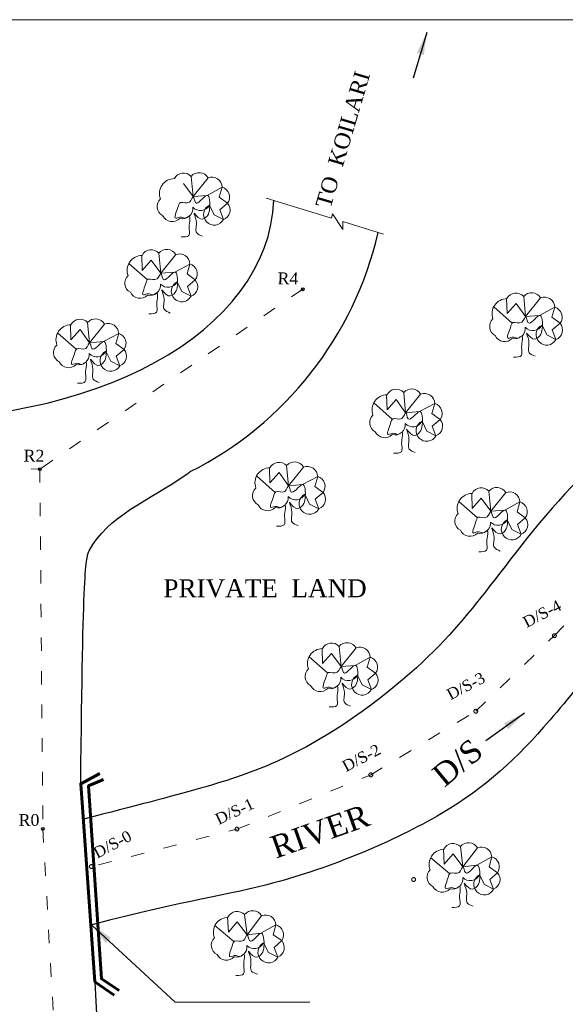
# Model space of a CAD drawing. Header units: millimetres. Extents: x 2054 to 3275, y 664 to 1553.
# Tile 4 of 5: x 2688 to 2931, y 1010 to 1450. Entities that reach past the tile are written whole.
import ezdxf

# ---------------------------------------------------------------- set-up
doc = ezdxf.new("R2010")
doc.units = ezdxf.units.MM
doc.linetypes.add('ACAD_ISO03W100', pattern=[30, 12, -18])
doc.layers.add('legend', color=1, linetype='Continuous', lineweight=0)
doc.styles.get("Standard").update_dxf_attribs({"font": 'romantic.ttf'})
doc.dimstyles.new('ISO-25', dxfattribs={"dimtxt": 2.5, "dimasz": 2.5, "dimexe": 1.25, "dimexo": 0.625, "dimtad": 1, "dimtxsty": 'Standard', "dimcen": 2.5, "dimadec": 0, "dimazin": 0, "dimtfac": 1, "dimtmove": 0, "dimatfit": 3, "dimfxl": 1, "dimarcsym": 0})

msp = doc.modelspace()

# ---------------------------------------------------------------- linework, layer by layer
at = {"color": 6}
for centre in [(2813.73, 1329.31), (2696.53, 1249.1), (2697.91, 1088.68)]:
    msp.add_circle(centre, 0.619, dxfattribs=at)
at = {"layer": 'legend', "color": 3}
for p, q in [((2763.98, 1379.68), (2764.84, 1370.66)), ((2763.98, 1379.68), (2764.84, 1370.66)), ((2764.84, 1370.66), (2771.53, 1378.98)), ((2764.84, 1370.66), (2771.53, 1378.98)), ((2760.6, 1376.56), (2764.84, 1370.66)), ((2760.6, 1376.56), (2764.84, 1370.66)), ((2771.08, 1371.21), (2777.83, 1374.82)), ((2771.08, 1371.21), (2777.83, 1374.82)), ((2777.83, 1374.82), (2776.54, 1370.42)), ((2777.83, 1374.82), (2776.54, 1370.42)), ((2764.84, 1370.66), (2771.08, 1371.21)), ((2764.84, 1370.66), (2771.08, 1371.21)), ((2776.54, 1370.42), (2780.23, 1367.7)), ((2776.54, 1370.42), (2780.23, 1367.7)), ((2774.26, 1362.53), (2772.16, 1366.89)), ((2774.26, 1362.53), (2772.16, 1366.89)), ((2780.23, 1367.7), (2776.74, 1364.72)), ((2780.23, 1367.7), (2776.74, 1364.72)), ((2778.34, 1360.42), (2774.26, 1362.53)), ((2778.34, 1360.42), (2774.26, 1362.53)), ((2776.74, 1364.72), (2778.34, 1360.42)), ((2776.74, 1364.72), (2778.34, 1360.42)), ((2742.15, 1337.76), (2741.98, 1344.44)), ((2742.15, 1337.76), (2741.98, 1344.44)), ((2749.58, 1345.45), (2750.44, 1336.43)), ((2749.58, 1345.45), (2750.44, 1336.43)), ((2750.44, 1336.43), (2757.13, 1344.76)), ((2750.44, 1336.43), (2757.13, 1344.76)), ((2736.21, 1340.84), (2744.5, 1333.53)), ((2736.21, 1340.84), (2744.5, 1333.53)), ((2742.15, 1337.76), (2746.2, 1342.34)), ((2742.15, 1337.76), (2746.2, 1342.34)), ((2746.2, 1342.34), (2750.44, 1336.43)), ((2746.2, 1342.34), (2750.44, 1336.43)), ((2756.68, 1336.98), (2763.43, 1340.59)), ((2756.68, 1336.98), (2763.43, 1340.59)), ((2763.43, 1340.59), (2762.14, 1336.19)), ((2763.43, 1340.59), (2762.14, 1336.19)), ((2750.44, 1336.43), (2756.68, 1336.98)), ((2750.44, 1336.43), (2756.68, 1336.98)), ((2762.14, 1336.19), (2765.83, 1333.47)), ((2762.14, 1336.19), (2765.83, 1333.47)), ((2759.86, 1328.31), (2757.76, 1332.67)), ((2759.86, 1328.31), (2757.76, 1332.67)), ((2765.83, 1333.47), (2762.34, 1330.49)), ((2765.83, 1333.47), (2762.34, 1330.49)), ((2762.34, 1330.49), (2763.94, 1326.2)), ((2762.34, 1330.49), (2763.94, 1326.2)), ((2763.94, 1326.2), (2759.86, 1328.31)), ((2763.94, 1326.2), (2759.86, 1328.31)), ((2912.2, 1326.15), (2913.06, 1317.13)), ((2912.2, 1326.15), (2913.06, 1317.13)), ((2898.83, 1321.54), (2907.12, 1314.23)), ((2898.83, 1321.54), (2907.12, 1314.23)), ((2904.77, 1318.46), (2904.6, 1325.14)), ((2904.77, 1318.46), (2904.6, 1325.14)), ((2904.77, 1318.46), (2908.82, 1323.03)), ((2904.77, 1318.46), (2908.82, 1323.03)), ((2908.82, 1323.03), (2913.06, 1317.13)), ((2908.82, 1323.03), (2913.06, 1317.13)), ((2913.06, 1317.13), (2919.75, 1325.45)), ((2913.06, 1317.13), (2919.75, 1325.45)), ((2913.06, 1317.13), (2919.3, 1317.68)), ((2913.06, 1317.13), (2919.3, 1317.68)), ((2919.3, 1317.68), (2926.05, 1321.29)), ((2919.3, 1317.68), (2926.05, 1321.29)), ((2926.05, 1321.29), (2924.76, 1316.89)), ((2926.05, 1321.29), (2924.76, 1316.89)), ((2710.41, 1306.78), (2710.24, 1313.47)), ((2710.41, 1306.78), (2710.24, 1313.47)), ((2717.84, 1314.48), (2718.7, 1305.45)), ((2717.84, 1314.48), (2718.7, 1305.45)), ((2718.7, 1305.45), (2725.39, 1313.78)), ((2718.7, 1305.45), (2725.39, 1313.78)), ((2922.48, 1309), (2920.38, 1313.36)), ((2922.48, 1309), (2920.38, 1313.36)), ((2924.76, 1316.89), (2928.45, 1314.17)), ((2924.76, 1316.89), (2928.45, 1314.17)), ((2928.45, 1314.17), (2924.96, 1311.19)), ((2928.45, 1314.17), (2924.96, 1311.19)), ((2704.47, 1309.86), (2712.76, 1302.56)), ((2704.47, 1309.86), (2712.76, 1302.56)), ((2710.41, 1306.78), (2714.46, 1311.36)), ((2710.41, 1306.78), (2714.46, 1311.36)), ((2714.46, 1311.36), (2718.7, 1305.45)), ((2714.46, 1311.36), (2718.7, 1305.45)), ((2724.94, 1306), (2731.69, 1309.62)), ((2724.94, 1306), (2731.69, 1309.62)), ((2731.69, 1309.62), (2730.39, 1305.21)), ((2731.69, 1309.62), (2730.39, 1305.21)), ((2926.56, 1306.89), (2922.48, 1309)), ((2926.56, 1306.89), (2922.48, 1309)), ((2924.96, 1311.19), (2926.56, 1306.89)), ((2924.96, 1311.19), (2926.56, 1306.89)), ((2718.7, 1305.45), (2724.94, 1306)), ((2718.7, 1305.45), (2724.94, 1306)), ((2730.39, 1305.21), (2734.09, 1302.49)), ((2730.39, 1305.21), (2734.09, 1302.49)), ((2728.12, 1297.33), (2726.02, 1301.69)), ((2728.12, 1297.33), (2726.02, 1301.69)), ((2734.09, 1302.49), (2730.6, 1299.52)), ((2734.09, 1302.49), (2730.6, 1299.52)), ((2732.2, 1295.22), (2728.12, 1297.33)), ((2732.2, 1295.22), (2728.12, 1297.33)), ((2730.6, 1299.52), (2732.2, 1295.22)), ((2730.6, 1299.52), (2732.2, 1295.22)), ((2851.29, 1275.56), (2851.12, 1282.24)), ((2851.29, 1275.56), (2851.12, 1282.24)), ((2858.72, 1283.25), (2859.58, 1274.23)), ((2858.72, 1283.25), (2859.58, 1274.23)), ((2859.58, 1274.23), (2866.28, 1282.56)), ((2859.58, 1274.23), (2866.28, 1282.56)), ((2845.36, 1278.64), (2853.64, 1271.33)), ((2845.36, 1278.64), (2853.64, 1271.33)), ((2851.29, 1275.56), (2855.34, 1280.14)), ((2851.29, 1275.56), (2855.34, 1280.14)), ((2855.34, 1280.14), (2859.58, 1274.23)), ((2855.34, 1280.14), (2859.58, 1274.23)), ((2865.82, 1274.78), (2872.57, 1278.39)), ((2865.82, 1274.78), (2872.57, 1278.39)), ((2872.57, 1278.39), (2871.28, 1273.99)), ((2872.57, 1278.39), (2871.28, 1273.99)), ((2859.58, 1274.23), (2865.82, 1274.78)), ((2859.58, 1274.23), (2865.82, 1274.78)), ((2871.28, 1273.99), (2874.97, 1271.27)), ((2871.28, 1273.99), (2874.97, 1271.27)), ((2869, 1266.11), (2866.91, 1270.47)), ((2869, 1266.11), (2866.91, 1270.47)), ((2874.97, 1271.27), (2871.48, 1268.29)), ((2874.97, 1271.27), (2871.48, 1268.29)), ((2873.09, 1264), (2869, 1266.11)), ((2873.09, 1264), (2869, 1266.11)), ((2871.48, 1268.29), (2873.09, 1264)), ((2871.48, 1268.29), (2873.09, 1264)), ((2799.1, 1243), (2798.93, 1249.68)), ((2799.1, 1243), (2798.93, 1249.68)), ((2799.1, 1243), (2803.15, 1247.58)), ((2799.1, 1243), (2803.15, 1247.58)), ((2803.15, 1247.58), (2807.39, 1241.67)), ((2803.15, 1247.58), (2807.39, 1241.67)), ((2806.53, 1250.69), (2807.39, 1241.67)), ((2806.53, 1250.69), (2807.39, 1241.67)), ((2807.39, 1241.67), (2814.08, 1250)), ((2807.39, 1241.67), (2814.08, 1250)), ((2793.17, 1246.08), (2801.45, 1238.77)), ((2793.17, 1246.08), (2801.45, 1238.77)), ((2813.63, 1242.22), (2820.38, 1245.83)), ((2813.63, 1242.22), (2820.38, 1245.83)), ((2820.38, 1245.83), (2819.09, 1241.43)), ((2820.38, 1245.83), (2819.09, 1241.43)), ((2807.39, 1241.67), (2813.63, 1242.22)), ((2807.39, 1241.67), (2813.63, 1242.22)), ((2819.09, 1241.43), (2822.78, 1238.71)), ((2819.09, 1241.43), (2822.78, 1238.71)), ((2822.78, 1238.71), (2819.29, 1235.73)), ((2822.78, 1238.71), (2819.29, 1235.73)), ((2889.26, 1231.63), (2889.08, 1238.32)), ((2889.26, 1231.63), (2889.08, 1238.32)), ((2896.69, 1239.33), (2897.54, 1230.31)), ((2896.69, 1239.33), (2897.54, 1230.31)), ((2897.54, 1230.31), (2904.24, 1238.63)), ((2897.54, 1230.31), (2904.24, 1238.63)), ((2816.81, 1233.55), (2814.71, 1237.91)), ((2816.81, 1233.55), (2814.71, 1237.91)), ((2819.29, 1235.73), (2820.89, 1231.44)), ((2819.29, 1235.73), (2820.89, 1231.44)), ((2883.32, 1234.72), (2891.61, 1227.41)), ((2883.32, 1234.72), (2891.61, 1227.41)), ((2889.26, 1231.63), (2893.31, 1236.21)), ((2889.26, 1231.63), (2893.31, 1236.21)), ((2893.31, 1236.21), (2897.54, 1230.31)), ((2893.31, 1236.21), (2897.54, 1230.31)), ((2903.78, 1230.86), (2910.54, 1234.47)), ((2903.78, 1230.86), (2910.54, 1234.47)), ((2910.54, 1234.47), (2909.24, 1230.07)), ((2910.54, 1234.47), (2909.24, 1230.07)), ((2820.89, 1231.44), (2816.81, 1233.55)), ((2820.89, 1231.44), (2816.81, 1233.55)), ((2897.54, 1230.31), (2903.78, 1230.86)), ((2897.54, 1230.31), (2903.78, 1230.86)), ((2909.24, 1230.07), (2912.93, 1227.35)), ((2909.24, 1230.07), (2912.93, 1227.35)), ((2906.96, 1222.18), (2904.87, 1226.54)), ((2906.96, 1222.18), (2904.87, 1226.54)), ((2912.93, 1227.35), (2909.45, 1224.37)), ((2912.93, 1227.35), (2909.45, 1224.37)), ((2911.05, 1220.07), (2906.96, 1222.18)), ((2911.05, 1220.07), (2906.96, 1222.18)), ((2909.45, 1224.37), (2911.05, 1220.07)), ((2909.45, 1224.37), (2911.05, 1220.07)), ((2822.51, 1162.4), (2822.34, 1169.09)), ((2822.51, 1162.4), (2822.34, 1169.09)), ((2829.95, 1170.1), (2830.8, 1161.08)), ((2829.95, 1170.1), (2830.8, 1161.08)), ((2830.8, 1161.08), (2837.5, 1169.4)), ((2830.8, 1161.08), (2837.5, 1169.4)), ((2816.58, 1165.49), (2824.87, 1158.18)), ((2816.58, 1165.49), (2824.87, 1158.18)), ((2822.51, 1162.4), (2826.57, 1166.98)), ((2822.51, 1162.4), (2826.57, 1166.98)), ((2826.57, 1166.98), (2830.8, 1161.08)), ((2826.57, 1166.98), (2830.8, 1161.08)), ((2837.04, 1161.62), (2843.8, 1165.24)), ((2837.04, 1161.62), (2843.8, 1165.24)), ((2843.8, 1165.24), (2842.5, 1160.84)), ((2843.8, 1165.24), (2842.5, 1160.84)), ((2830.8, 1161.08), (2837.04, 1161.62)), ((2830.8, 1161.08), (2837.04, 1161.62)), ((2842.5, 1160.84), (2846.19, 1158.11)), ((2842.5, 1160.84), (2846.19, 1158.11)), ((2840.22, 1152.95), (2838.13, 1157.31)), ((2840.22, 1152.95), (2838.13, 1157.31)), ((2846.19, 1158.11), (2842.7, 1155.14)), ((2846.19, 1158.11), (2842.7, 1155.14)), ((2842.7, 1155.14), (2844.31, 1150.84)), ((2842.7, 1155.14), (2844.31, 1150.84)), ((2844.31, 1150.84), (2840.22, 1152.95)), ((2844.31, 1150.84), (2840.22, 1152.95)), ((2884.02, 1080.79), (2885.08, 1071.79)), ((2884.02, 1080.79), (2885.08, 1071.79)), ((2885.08, 1071.79), (2891.58, 1080.26)), ((2885.08, 1071.79), (2891.58, 1080.26)), ((2870.76, 1075.87), (2879.21, 1068.75)), ((2870.76, 1075.87), (2879.21, 1068.75)), ((2876.76, 1072.92), (2876.44, 1079.6)), ((2876.76, 1072.92), (2876.44, 1079.6)), ((2876.76, 1072.92), (2880.71, 1077.59)), ((2876.76, 1072.92), (2880.71, 1077.59)), ((2880.71, 1077.59), (2885.08, 1071.79)), ((2880.71, 1077.59), (2885.08, 1071.79)), ((2891.3, 1072.48), (2897.97, 1076.24)), ((2891.3, 1072.48), (2897.97, 1076.24)), ((2897.97, 1076.24), (2896.78, 1071.81)), ((2897.97, 1076.24), (2896.78, 1071.81)), ((2885.08, 1071.79), (2891.3, 1072.48)), ((2885.08, 1071.79), (2891.3, 1072.48)), ((2896.78, 1071.81), (2900.53, 1069.18)), ((2896.78, 1071.81), (2900.53, 1069.18)), ((2894.68, 1063.88), (2892.49, 1068.19)), ((2894.68, 1063.88), (2892.49, 1068.19)), ((2900.53, 1069.18), (2897.11, 1066.12)), ((2900.53, 1069.18), (2897.11, 1066.12)), ((2898.81, 1061.86), (2894.68, 1063.88)), ((2898.81, 1061.86), (2894.68, 1063.88)), ((2897.11, 1066.12), (2898.81, 1061.86)), ((2897.11, 1066.12), (2898.81, 1061.86)), ((2787.83, 1050.48), (2788.89, 1041.48)), ((2787.83, 1050.48), (2788.89, 1041.48)), ((2788.89, 1041.48), (2795.39, 1049.95)), ((2788.89, 1041.48), (2795.39, 1049.95)), ((2774.57, 1045.56), (2783.02, 1038.44)), ((2774.57, 1045.56), (2783.02, 1038.44)), ((2780.57, 1042.61), (2780.25, 1049.29)), ((2780.57, 1042.61), (2780.25, 1049.29)), ((2780.57, 1042.61), (2784.52, 1047.28)), ((2780.57, 1042.61), (2784.52, 1047.28)), ((2784.52, 1047.28), (2788.89, 1041.48)), ((2784.52, 1047.28), (2788.89, 1041.48)), ((2795.11, 1042.17), (2801.79, 1045.93)), ((2795.11, 1042.17), (2801.79, 1045.93)), ((2801.79, 1045.93), (2800.59, 1041.5)), ((2801.79, 1045.93), (2800.59, 1041.5)), ((2788.89, 1041.48), (2795.11, 1042.17)), ((2788.89, 1041.48), (2795.11, 1042.17)), ((2800.59, 1041.5), (2804.34, 1038.87)), ((2800.59, 1041.5), (2804.34, 1038.87)), ((2798.49, 1033.57), (2796.3, 1037.88)), ((2798.49, 1033.57), (2796.3, 1037.88)), ((2804.34, 1038.87), (2800.92, 1035.81)), ((2804.34, 1038.87), (2800.92, 1035.81)), ((2802.62, 1031.55), (2798.49, 1033.57)), ((2802.62, 1031.55), (2798.49, 1033.57)), ((2800.92, 1035.81), (2802.62, 1031.55)), ((2800.92, 1035.81), (2802.62, 1031.55))]:
    msp.add_line(p, q, dxfattribs=at)
at = {"layer": 'legend', "color": 148}
for p, q in [((2827, 1362.89), (2826.48, 1361.06)), ((2831.66, 1355.99), (2827, 1362.89)), ((2849.78, 1353.83), (2831.58, 1359.49)), ((2831.58, 1359.49), (2831.66, 1355.99))]:
    msp.add_line(p, q, dxfattribs=at)
at = {"layer": 'legend', "color": 6, "linetype": 'ACAD_ISO03W100', "lineweight": 20, "ltscale": 0.5}
for p, q in [((2813.73, 1329.31), (2696.53, 1249.1)), ((2437.77, 1257.1), (2696.53, 1249.1)), ((2696.53, 1249.1), (2697.91, 1088.68)), ((2925.93, 1174.87), (2963.8, 1214.39)), ((2890.87, 1141.17), (2925.93, 1174.87)), ((2844.07, 1112.81), (2890.87, 1141.17)), ((2784.4, 1088.62), (2844.07, 1112.81)), ((2697.91, 1088.68), (2710.42, 865.99)), ((2722.68, 1072.61), (2784.4, 1088.62))]:
    msp.add_line(p, q, dxfattribs=at)
at = {"layer": 'legend', "color": 1, "linetype": 'Continuous'}
msp.add_line((2696.53, 1249.1), (2696.53, 1249.1), dxfattribs=at)
at = {"layer": 'legend', "color": 6, "lineweight": 30}
msp.add_line((2721.11, 1020.56), (2728.35, 865.99), dxfattribs=at)
at = {"layer": 'legend', "color": 7}
msp.add_line((2756.82, 1011.44), (2816.88, 1011.44), dxfattribs=at)
at = {"layer": 'legend', "color": 1, "linetype": 'Continuous'}
msp.add_lwpolyline([(3274.81, 664.38), (2054.32, 664.38), (2054.32, 1449.53), (3274.81, 1449.53)], close=True, dxfattribs=at)
at = {"layer": 'legend', "color": 7, "linetype": 'Continuous'}
msp.add_lwpolyline([(3274.8, 664.39), (2054.33, 664.39), (2054.33, 1449.52), (3274.8, 1449.52)], close=True, dxfattribs=at)
at = {"layer": 'legend', "color": 3}
for points in [[(2750.27, 1369.67, 0.520567), (2751.28, 1362.21, 0.520567), (2758.91, 1360.95, 0.520567), (2764.7, 1365.89, 0.520567), (2772.16, 1366.89, 0.520567), (2770.88, 1359.42, 0.520567), (2778.34, 1360.42, 0.520567), (2780.23, 1367.7, 0.520567), (2777.83, 1374.82, 0.520567), (2771.53, 1378.98, 0.520567), (2763.98, 1379.68, 0.520567), (2756.52, 1378.67, 0.520567)], [(2750.27, 1369.67, 0.520567), (2751.28, 1362.21, 0.520567), (2758.91, 1360.95, 0.520567), (2764.7, 1365.89, 0.520567), (2772.16, 1366.89, 0.520567), (2770.88, 1359.42, 0.520567), (2778.34, 1360.42, 0.520567), (2780.23, 1367.7, 0.520567), (2777.83, 1374.82, 0.520567), (2771.53, 1378.98, 0.520567), (2763.98, 1379.68, 0.520567), (2756.52, 1378.67, 0.520567)], [(2735.88, 1335.44, 0.520567), (2736.88, 1327.98, 0.520567), (2744.51, 1326.72, 0.520567), (2750.3, 1331.66, 0.520567), (2757.76, 1332.67, 0.520567), (2756.48, 1325.19, 0.520567), (2763.94, 1326.2, 0.520567), (2765.83, 1333.47, 0.520567), (2763.43, 1340.59, 0.520567), (2757.13, 1344.76, 0.520567), (2749.58, 1345.45, 0.520567), (2742.12, 1344.45, 0.520567)], [(2735.88, 1335.44, 0.520567), (2736.88, 1327.98, 0.520567), (2744.51, 1326.72, 0.520567), (2750.3, 1331.66, 0.520567), (2757.76, 1332.67, 0.520567), (2756.48, 1325.19, 0.520567), (2763.94, 1326.2, 0.520567), (2765.83, 1333.47, 0.520567), (2763.43, 1340.59, 0.520567), (2757.13, 1344.76, 0.520567), (2749.58, 1345.45, 0.520567), (2742.12, 1344.45, 0.520567)], [(2898.5, 1316.14, 0.520567), (2899.5, 1308.68, 0.520567), (2907.13, 1307.42, 0.520567), (2912.92, 1312.36, 0.520567), (2920.38, 1313.36, 0.520567), (2919.1, 1305.89, 0.520567), (2926.56, 1306.89, 0.520567), (2928.45, 1314.17, 0.520567), (2926.05, 1321.29, 0.520567), (2919.75, 1325.45, 0.520567), (2912.2, 1326.15, 0.520567), (2904.74, 1325.14, 0.520567)], [(2898.5, 1316.14, 0.520567), (2899.5, 1308.68, 0.520567), (2907.13, 1307.42, 0.520567), (2912.92, 1312.36, 0.520567), (2920.38, 1313.36, 0.520567), (2919.1, 1305.89, 0.520567), (2926.56, 1306.89, 0.520567), (2928.45, 1314.17, 0.520567), (2926.05, 1321.29, 0.520567), (2919.75, 1325.45, 0.520567), (2912.2, 1326.15, 0.520567), (2904.74, 1325.14, 0.520567)], [(2704.13, 1304.46, 0.520567), (2705.14, 1297.01, 0.520567), (2712.77, 1295.74, 0.520567), (2718.56, 1300.68, 0.520567), (2726.02, 1301.69, 0.520567), (2724.74, 1294.21, 0.520567), (2732.2, 1295.22, 0.520567), (2734.09, 1302.49, 0.520567), (2731.69, 1309.62, 0.520567), (2725.39, 1313.78, 0.520567), (2717.84, 1314.48, 0.520567), (2710.38, 1313.47, 0.520567)], [(2704.13, 1304.46, 0.520567), (2705.14, 1297.01, 0.520567), (2712.77, 1295.74, 0.520567), (2718.56, 1300.68, 0.520567), (2726.02, 1301.69, 0.520567), (2724.74, 1294.21, 0.520567), (2732.2, 1295.22, 0.520567), (2734.09, 1302.49, 0.520567), (2731.69, 1309.62, 0.520567), (2725.39, 1313.78, 0.520567), (2717.84, 1314.48, 0.520567), (2710.38, 1313.47, 0.520567)], [(2845.02, 1273.24, 0.520567), (2846.03, 1265.78, 0.520567), (2853.65, 1264.52, 0.520567), (2859.44, 1269.46, 0.520567), (2866.91, 1270.47, 0.520567), (2865.62, 1262.99, 0.520567), (2873.09, 1264, 0.520567), (2874.97, 1271.27, 0.520567), (2872.57, 1278.39, 0.520567), (2866.28, 1282.56, 0.520567), (2858.72, 1283.25, 0.520567), (2851.26, 1282.25, 0.520567)], [(2845.02, 1273.24, 0.520567), (2846.03, 1265.78, 0.520567), (2853.65, 1264.52, 0.520567), (2859.44, 1269.46, 0.520567), (2866.91, 1270.47, 0.520567), (2865.62, 1262.99, 0.520567), (2873.09, 1264, 0.520567), (2874.97, 1271.27, 0.520567), (2872.57, 1278.39, 0.520567), (2866.28, 1282.56, 0.520567), (2858.72, 1283.25, 0.520567), (2851.26, 1282.25, 0.520567)], [(2792.83, 1240.68, 0.520567), (2793.83, 1233.22, 0.520567), (2801.46, 1231.96, 0.520567), (2807.25, 1236.9, 0.520567), (2814.71, 1237.91, 0.520567), (2813.43, 1230.43, 0.520567), (2820.89, 1231.44, 0.520567), (2822.78, 1238.71, 0.520567), (2820.38, 1245.83, 0.520567), (2814.08, 1250, 0.520567), (2806.53, 1250.69, 0.520567), (2799.07, 1249.69, 0.520567)], [(2792.83, 1240.68, 0.520567), (2793.83, 1233.22, 0.520567), (2801.46, 1231.96, 0.520567), (2807.25, 1236.9, 0.520567), (2814.71, 1237.91, 0.520567), (2813.43, 1230.43, 0.520567), (2820.89, 1231.44, 0.520567), (2822.78, 1238.71, 0.520567), (2820.38, 1245.83, 0.520567), (2814.08, 1250, 0.520567), (2806.53, 1250.69, 0.520567), (2799.07, 1249.69, 0.520567)], [(2882.98, 1229.32, 0.520567), (2883.99, 1221.86, 0.520567), (2891.62, 1220.6, 0.520567), (2897.4, 1225.54, 0.520567), (2904.87, 1226.54, 0.520567), (2903.58, 1219.07, 0.520567), (2911.05, 1220.07, 0.520567), (2912.93, 1227.35, 0.520567), (2910.54, 1234.47, 0.520567), (2904.24, 1238.63, 0.520567), (2896.69, 1239.33, 0.520567), (2889.22, 1238.32, 0.520567)], [(2882.98, 1229.32, 0.520567), (2883.99, 1221.86, 0.520567), (2891.62, 1220.6, 0.520567), (2897.4, 1225.54, 0.520567), (2904.87, 1226.54, 0.520567), (2903.58, 1219.07, 0.520567), (2911.05, 1220.07, 0.520567), (2912.93, 1227.35, 0.520567), (2910.54, 1234.47, 0.520567), (2904.24, 1238.63, 0.520567), (2896.69, 1239.33, 0.520567), (2889.22, 1238.32, 0.520567)], [(2816.24, 1160.08, 0.520567), (2817.25, 1152.63, 0.520567), (2824.88, 1151.37, 0.520567), (2830.66, 1156.3, 0.520567), (2838.13, 1157.31, 0.520567), (2836.84, 1149.83, 0.520567), (2844.31, 1150.84, 0.520567), (2846.19, 1158.11, 0.520567), (2843.8, 1165.24, 0.520567), (2837.5, 1169.4, 0.520567), (2829.95, 1170.1, 0.520567), (2822.48, 1169.09, 0.520567)], [(2816.24, 1160.08, 0.520567), (2817.25, 1152.63, 0.520567), (2824.88, 1151.37, 0.520567), (2830.66, 1156.3, 0.520567), (2838.13, 1157.31, 0.520567), (2836.84, 1149.83, 0.520567), (2844.31, 1150.84, 0.520567), (2846.19, 1158.11, 0.520567), (2843.8, 1165.24, 0.520567), (2837.5, 1169.4, 0.520567), (2829.95, 1170.1, 0.520567), (2822.48, 1169.09, 0.520567)], [(2870.54, 1070.46, 0.520567), (2871.72, 1063.03, 0.520567), (2879.37, 1061.95, 0.520567), (2885.05, 1067.01, 0.520567), (2892.49, 1068.19, 0.520567), (2891.37, 1060.68, 0.520567), (2898.81, 1061.86, 0.520567), (2900.53, 1069.18, 0.520567), (2897.97, 1076.24, 0.520567), (2891.58, 1080.26, 0.520567), (2884.02, 1080.79, 0.520567), (2876.58, 1079.61, 0.520567)], [(2870.54, 1070.46, 0.520567), (2871.72, 1063.03, 0.520567), (2879.37, 1061.95, 0.520567), (2885.05, 1067.01, 0.520567), (2892.49, 1068.19, 0.520567), (2891.37, 1060.68, 0.520567), (2898.81, 1061.86, 0.520567), (2900.53, 1069.18, 0.520567), (2897.97, 1076.24, 0.520567), (2891.58, 1080.26, 0.520567), (2884.02, 1080.79, 0.520567), (2876.58, 1079.61, 0.520567)], [(2774.35, 1040.15, 0.520567), (2775.53, 1032.72, 0.520567), (2783.18, 1031.64, 0.520567), (2788.86, 1036.7, 0.520567), (2796.3, 1037.88, 0.520567), (2795.18, 1030.37, 0.520567), (2802.62, 1031.55, 0.520567), (2804.34, 1038.87, 0.520567), (2801.79, 1045.93, 0.520567), (2795.39, 1049.95, 0.520567), (2787.83, 1050.48, 0.520567), (2780.39, 1049.3, 0.520567)], [(2774.35, 1040.15, 0.520567), (2775.53, 1032.72, 0.520567), (2783.18, 1031.64, 0.520567), (2788.86, 1036.7, 0.520567), (2796.3, 1037.88, 0.520567), (2795.18, 1030.37, 0.520567), (2802.62, 1031.55, 0.520567), (2804.34, 1038.87, 0.520567), (2801.79, 1045.93, 0.520567), (2795.39, 1049.95, 0.520567), (2787.83, 1050.48, 0.520567), (2780.39, 1049.3, 0.520567)]]:
    msp.add_lwpolyline(points, format="xyb", close=True, dxfattribs=at)
at = {"layer": 'legend', "color": 7, "linetype": 'Continuous'}
msp.add_lwpolyline([(2797.4, 1370.02), (2826.48, 1361.06)], dxfattribs=at)
at = {"layer": 'legend', "color": 1, "lineweight": 60}
for points in [[(2729.7, 1014.55), (2721.11, 1020.56), (2714.74, 1108.84), (2723.34, 1113.42)], [(2731.92, 1016.63), (2724.01, 1021.85), (2718.24, 1107.92), (2724.99, 1110.66)]]:
    msp.add_lwpolyline(points, dxfattribs=at)
at = {"layer": 'legend', "color": 6, "linetype": 'ACAD_ISO03W100', "lineweight": 20, "ltscale": 0.5}
for centre in [(2925.93, 1174.87), (2890.87, 1141.17), (2844.07, 1112.81), (2784.4, 1088.62), (2719.52, 1071.93), (2863.15, 1066.13)]:
    msp.add_circle(centre, 0.86, dxfattribs=at)
at = {"layer": 'legend', "color": 0, "lineweight": 30}
msp.add_arc((2691.65, 1390.78), 159.88, 296.7463, 346.9293, dxfattribs=at)
at = {"layer": 'legend', "color": 3}
for points in [[(2759.48, 1352.65), (2762.94, 1353.33), (2763.06, 1357.05), (2763.45, 1360.62), (2763.27, 1361.99), (2761.44, 1361.01), (2759.65, 1361.52), (2757.12, 1361.01), (2758.07, 1365.73), (2759.22, 1368), (2763.18, 1368.18), (2764.95, 1370.68), (2765.9, 1368.05), (2770.99, 1371.19), (2772.23, 1365.23), (2771.22, 1362.1), (2768.09, 1360.7), (2765.28, 1363.32), (2766.22, 1360), (2766.48, 1354.46), (2769.07, 1352.95)], [(2759.48, 1352.65), (2762.94, 1353.33), (2763.06, 1357.05), (2763.45, 1360.62), (2763.27, 1361.99), (2761.44, 1361.01), (2759.65, 1361.52), (2757.12, 1361.01), (2758.07, 1365.73), (2759.22, 1368), (2763.18, 1368.18), (2764.95, 1370.68), (2765.9, 1368.05), (2770.99, 1371.19), (2772.23, 1365.23), (2771.22, 1362.1), (2768.09, 1360.7), (2765.28, 1363.32), (2766.22, 1360), (2766.48, 1354.46), (2769.07, 1352.95)], [(2745.08, 1318.43), (2748.54, 1319.1), (2748.66, 1322.82), (2749.05, 1326.39), (2748.87, 1327.76), (2747.04, 1326.78), (2745.25, 1327.29), (2742.72, 1326.78), (2743.67, 1331.51), (2744.82, 1333.78), (2748.78, 1333.96), (2750.55, 1336.45), (2751.5, 1333.82), (2756.59, 1336.97), (2757.83, 1331.01), (2756.82, 1327.88), (2753.69, 1326.47), (2750.88, 1329.1), (2751.82, 1325.77), (2752.08, 1320.23), (2754.67, 1318.73)], [(2745.08, 1318.43), (2748.54, 1319.1), (2748.66, 1322.82), (2749.05, 1326.39), (2748.87, 1327.76), (2747.04, 1326.78), (2745.25, 1327.29), (2742.72, 1326.78), (2743.67, 1331.51), (2744.82, 1333.78), (2748.78, 1333.96), (2750.55, 1336.45), (2751.5, 1333.82), (2756.59, 1336.97), (2757.83, 1331.01), (2756.82, 1327.88), (2753.69, 1326.47), (2750.88, 1329.1), (2751.82, 1325.77), (2752.08, 1320.23), (2754.67, 1318.73)], [(2907.71, 1299.12), (2911.16, 1299.8), (2911.28, 1303.52), (2911.68, 1307.09), (2911.49, 1308.46), (2909.66, 1307.48), (2907.87, 1307.99), (2905.35, 1307.48), (2906.29, 1312.2), (2907.44, 1314.47), (2911.4, 1314.65), (2913.17, 1317.15), (2914.12, 1314.52), (2919.21, 1317.66), (2920.46, 1311.7), (2919.44, 1308.57), (2916.31, 1307.17), (2913.5, 1309.79), (2914.45, 1306.47), (2914.7, 1300.93), (2917.29, 1299.42)], [(2907.71, 1299.12), (2911.16, 1299.8), (2911.28, 1303.52), (2911.68, 1307.09), (2911.49, 1308.46), (2909.66, 1307.48), (2907.87, 1307.99), (2905.35, 1307.48), (2906.29, 1312.2), (2907.44, 1314.47), (2911.4, 1314.65), (2913.17, 1317.15), (2914.12, 1314.52), (2919.21, 1317.66), (2920.46, 1311.7), (2919.44, 1308.57), (2916.31, 1307.17), (2913.5, 1309.79), (2914.45, 1306.47), (2914.7, 1300.93), (2917.29, 1299.42)], [(2713.34, 1287.45), (2716.8, 1288.13), (2716.92, 1291.85), (2717.31, 1295.42), (2717.13, 1296.78), (2715.3, 1295.8), (2713.51, 1296.31), (2710.98, 1295.8), (2711.93, 1300.53), (2713.08, 1302.8), (2717.04, 1302.98), (2718.81, 1305.48), (2719.76, 1302.85), (2724.85, 1305.99), (2726.09, 1300.03), (2725.08, 1296.9), (2721.95, 1295.5), (2719.14, 1298.12), (2720.08, 1294.79), (2720.34, 1289.26), (2722.93, 1287.75)], [(2713.34, 1287.45), (2716.8, 1288.13), (2716.92, 1291.85), (2717.31, 1295.42), (2717.13, 1296.78), (2715.3, 1295.8), (2713.51, 1296.31), (2710.98, 1295.8), (2711.93, 1300.53), (2713.08, 1302.8), (2717.04, 1302.98), (2718.81, 1305.48), (2719.76, 1302.85), (2724.85, 1305.99), (2726.09, 1300.03), (2725.08, 1296.9), (2721.95, 1295.5), (2719.14, 1298.12), (2720.08, 1294.79), (2720.34, 1289.26), (2722.93, 1287.75)], [(2854.23, 1256.23), (2857.68, 1256.9), (2857.8, 1260.62), (2858.2, 1264.19), (2858.01, 1265.56), (2856.18, 1264.58), (2854.39, 1265.09), (2851.87, 1264.58), (2852.81, 1269.31), (2853.96, 1271.58), (2857.92, 1271.76), (2859.69, 1274.25), (2860.65, 1271.62), (2865.73, 1274.77), (2866.98, 1268.81), (2865.96, 1265.68), (2862.84, 1264.27), (2860.02, 1266.89), (2860.97, 1263.57), (2861.22, 1258.03), (2863.82, 1256.53)], [(2854.23, 1256.23), (2857.68, 1256.9), (2857.8, 1260.62), (2858.2, 1264.19), (2858.01, 1265.56), (2856.18, 1264.58), (2854.39, 1265.09), (2851.87, 1264.58), (2852.81, 1269.31), (2853.96, 1271.58), (2857.92, 1271.76), (2859.69, 1274.25), (2860.65, 1271.62), (2865.73, 1274.77), (2866.98, 1268.81), (2865.96, 1265.68), (2862.84, 1264.27), (2860.02, 1266.89), (2860.97, 1263.57), (2861.22, 1258.03), (2863.82, 1256.53)], [(2802.04, 1223.67), (2805.49, 1224.34), (2805.61, 1228.06), (2806.01, 1231.63), (2805.82, 1233), (2803.99, 1232.02), (2802.2, 1232.53), (2799.68, 1232.02), (2800.62, 1236.75), (2801.77, 1239.02), (2805.73, 1239.2), (2807.5, 1241.69), (2808.46, 1239.06), (2813.54, 1242.21), (2814.79, 1236.25), (2813.77, 1233.11), (2810.64, 1231.71), (2807.83, 1234.33), (2808.78, 1231.01), (2809.03, 1225.47), (2811.62, 1223.97)], [(2802.04, 1223.67), (2805.49, 1224.34), (2805.61, 1228.06), (2806.01, 1231.63), (2805.82, 1233), (2803.99, 1232.02), (2802.2, 1232.53), (2799.68, 1232.02), (2800.62, 1236.75), (2801.77, 1239.02), (2805.73, 1239.2), (2807.5, 1241.69), (2808.46, 1239.06), (2813.54, 1242.21), (2814.79, 1236.25), (2813.77, 1233.11), (2810.64, 1231.71), (2807.83, 1234.33), (2808.78, 1231.01), (2809.03, 1225.47), (2811.62, 1223.97)], [(2892.19, 1212.3), (2895.64, 1212.98), (2895.76, 1216.7), (2896.16, 1220.27), (2895.98, 1221.64), (2894.14, 1220.65), (2892.36, 1221.17), (2889.83, 1220.65), (2890.78, 1225.38), (2891.92, 1227.65), (2895.89, 1227.83), (2897.66, 1230.33), (2898.61, 1227.7), (2903.7, 1230.84), (2904.94, 1224.88), (2903.92, 1221.75), (2900.8, 1220.35), (2897.99, 1222.97), (2898.93, 1219.65), (2899.18, 1214.11), (2901.78, 1212.6)], [(2892.19, 1212.3), (2895.64, 1212.98), (2895.76, 1216.7), (2896.16, 1220.27), (2895.98, 1221.64), (2894.14, 1220.65), (2892.36, 1221.17), (2889.83, 1220.65), (2890.78, 1225.38), (2891.92, 1227.65), (2895.89, 1227.83), (2897.66, 1230.33), (2898.61, 1227.7), (2903.7, 1230.84), (2904.94, 1224.88), (2903.92, 1221.75), (2900.8, 1220.35), (2897.99, 1222.97), (2898.93, 1219.65), (2899.18, 1214.11), (2901.78, 1212.6)], [(2825.45, 1143.07), (2828.9, 1143.75), (2829.02, 1147.47), (2829.42, 1151.04), (2829.23, 1152.41), (2827.4, 1151.42), (2825.61, 1151.94), (2823.09, 1151.42), (2824.03, 1156.15), (2825.18, 1158.42), (2829.14, 1158.6), (2830.92, 1161.1), (2831.87, 1158.47), (2836.96, 1161.61), (2838.2, 1155.65), (2837.18, 1152.52), (2834.06, 1151.12), (2831.25, 1153.74), (2832.19, 1150.42), (2832.44, 1144.88), (2835.04, 1143.37)], [(2825.45, 1143.07), (2828.9, 1143.75), (2829.02, 1147.47), (2829.42, 1151.04), (2829.23, 1152.41), (2827.4, 1151.42), (2825.61, 1151.94), (2823.09, 1151.42), (2824.03, 1156.15), (2825.18, 1158.42), (2829.14, 1158.6), (2830.92, 1161.1), (2831.87, 1158.47), (2836.96, 1161.61), (2838.2, 1155.65), (2837.18, 1152.52), (2834.06, 1151.12), (2831.25, 1153.74), (2832.19, 1150.42), (2832.44, 1144.88), (2835.04, 1143.37)], [(2880.14, 1053.66), (2883.57, 1054.42), (2883.61, 1058.14), (2883.92, 1061.72), (2883.71, 1063.08), (2881.9, 1062.06), (2880.1, 1062.53), (2877.59, 1061.96), (2878.42, 1066.71), (2879.52, 1069), (2883.48, 1069.27), (2885.19, 1071.81), (2886.2, 1069.2), (2891.22, 1072.46), (2892.6, 1066.53), (2891.65, 1063.38), (2888.56, 1061.91), (2885.69, 1064.46), (2886.71, 1061.16), (2887.09, 1055.63), (2889.71, 1054.18)], [(2880.14, 1053.66), (2883.57, 1054.42), (2883.61, 1058.14), (2883.92, 1061.72), (2883.71, 1063.08), (2881.9, 1062.06), (2880.1, 1062.53), (2877.59, 1061.96), (2878.42, 1066.71), (2879.52, 1069), (2883.48, 1069.27), (2885.19, 1071.81), (2886.2, 1069.2), (2891.22, 1072.46), (2892.6, 1066.53), (2891.65, 1063.38), (2888.56, 1061.91), (2885.69, 1064.46), (2886.71, 1061.16), (2887.09, 1055.63), (2889.71, 1054.18)], [(2783.95, 1023.35), (2787.38, 1024.11), (2787.42, 1027.83), (2787.73, 1031.41), (2787.52, 1032.77), (2785.71, 1031.75), (2783.91, 1032.22), (2781.4, 1031.65), (2782.23, 1036.4), (2783.33, 1038.69), (2787.29, 1038.96), (2789, 1041.5), (2790.01, 1038.89), (2795.03, 1042.15), (2796.41, 1036.22), (2795.46, 1033.07), (2792.37, 1031.6), (2789.5, 1034.15), (2790.52, 1030.85), (2790.9, 1025.32), (2793.53, 1023.87)], [(2783.95, 1023.35), (2787.38, 1024.11), (2787.42, 1027.83), (2787.73, 1031.41), (2787.52, 1032.77), (2785.71, 1031.75), (2783.91, 1032.22), (2781.4, 1031.65), (2782.23, 1036.4), (2783.33, 1038.69), (2787.29, 1038.96), (2789, 1041.5), (2790.01, 1038.89), (2795.03, 1042.15), (2796.41, 1036.22), (2795.46, 1033.07), (2792.37, 1031.6), (2789.5, 1034.15), (2790.52, 1030.85), (2790.9, 1025.32), (2793.53, 1023.87)]]:
    msp.add_spline(points, degree=3, dxfattribs=at)
at = {"layer": 'legend', "color": 0, "lineweight": 30}
msp.add_open_spline([(2622.96, 1271.02), (2721.47, 1268.2), (2798.47, 1309.9), (2800.84, 1369.02)], degree=3, dxfattribs=at)
at = {"layer": 'legend', "color": 5, "lineweight": 30}
for points, knots in [([(3260.9, 1309.46), (3241.51, 1313.55), (3161.17, 1332.68), (3099.9, 1322.25), (3038.47, 1312.18), (2981.01, 1280.29), (2935.63, 1247.36), (2898.2, 1198.14), (2869.51, 1161.82), (2807.66, 1115.76), (2760.25, 1104.53), (2716.18, 1093.08), (2716.18, 1093.08)], [725.503787, 725.503787, 725.503787, 725.503787, 726.937364, 806.081199, 866.326495, 936.422046, 982.228347, 1053.508397, 1117.532878, 1185.98926, 1242.713813, 1242.974341, 1242.974341, 1242.974341, 1242.974341]), ([(3250.86, 1251.9), (3190.56, 1266.68), (3139.73, 1275.77), (3082.36, 1263.37), (3046.89, 1257.98), (2998.18, 1222.78), (2969.84, 1196.23), (2924.06, 1134.26), (2881.24, 1093.86), (2801.31, 1061.4), (2763.42, 1057.28), (2719.35, 1045.82), (2719.35, 1045.82)], [725.107409, 725.107409, 725.107409, 725.107409, 726.937364, 806.081199, 866.326495, 936.422046, 982.228347, 1053.508397, 1117.532878, 1185.98926, 1242.713813, 1242.974341, 1242.974341, 1242.974341, 1242.974341])]:
    msp.add_open_spline(points, degree=3, knots=knots, dxfattribs=at)
at = {"layer": 'legend', "color": 6, "lineweight": 30}
msp.add_open_spline([(2714.74, 1108.84), (2715.79, 1206.09), (2723.06, 1227.2), (2745.63, 1235.03), (2763.61, 1248.01), (2763.61, 1248.01)], degree=3, knots=[32.863329, 32.863329, 32.863329, 32.863329, 45.196954, 108.234664, 110.358159, 110.358159, 110.358159, 110.358159], dxfattribs=at)

# ---------------------------------------------------------------- texts
at = {"linetype": 'Continuous', "ltscale": 10, "char_height": 5.265, "width": 69.615, "attachment_point": 2}
for s, insert, rotation in [('R4', (2807.15, 1336.82), 359.3552), ('R2', (2693.96, 1257.74), 359.3552), ('R0', (2691.69, 1095.32), 0.4263)]:
    msp.add_mtext(s, dxfattribs=dict(at, insert=insert, rotation=rotation))
at = {"layer": 'legend', "color": 0, "insert": (2819.3, 1366.93), "char_height": 7, "width": 129.8657, "attachment_point": 1, "rotation": 73.5226}
msp.add_mtext('{\\fTimes New Roman|b0|i0|c0|p18;TO  KOILARI}', dxfattribs=at)
at = {"layer": 'legend', "color": 0, "insert": (2751.61, 1200), "char_height": 7, "width": 108.0426, "attachment_point": 1}
msp.add_mtext('{\\H1.1429x;\\C6;PRIVATE  LAND}', dxfattribs=at)
at = {"layer": 'legend', "linetype": 'ACAD_ISO03W100', "lineweight": 100, "char_height": 5, "width": 42, "attachment_point": 1}
for s, insert, rotation in [('D/S-4^I', (2911.23, 1182.67), 27.6833), ('D/S-3^I', (2877.26, 1150.46), 27.6833), ('D/S-2^I', (2830.68, 1118.43), 27.6833), ('D/S-1^I', (2774.1, 1094.96), 25.0861), ('D/S-0^I^I', (2719.75, 1079.78), 28.1484)]:
    msp.add_mtext(s, dxfattribs=dict(at, insert=insert, rotation=rotation))
at = {"layer": 'legend', "insert": (2870.49, 1114.66), "char_height": 10, "width": 7.0281, "attachment_point": 1, "rotation": 39.6827}
msp.add_mtext('D/S', dxfattribs=at)
at = {"layer": 'legend', "color": 0, "linetype": 'ACAD_ISO03W100', "lineweight": 100, "insert": (2798.38, 1084.82), "char_height": 10, "width": 46.2714, "attachment_point": 1, "rotation": 19.4695}
msp.add_mtext('RIVER', dxfattribs=at)

# ---------------------------------------------------------------- leaders
at = {"layer": 'legend'}
for points in [[(2868.98, 1443.83), (2862.97, 1423.5)], [(2912.52, 1140.3), (2895.29, 1127.96)]]:
    msp.add_leader(points, dimstyle='ISO-25', override={"dimasz": 10, "dimtad": 0}, dxfattribs=at)
at = {"layer": 'legend', "color": 7}
msp.add_leader([(2719.76, 1045.79), (2756.82, 1011.44)], dimstyle='ISO-25', override={"dimasz": 10, "dimtad": 0}, dxfattribs=at)

doc.saveas('drawing.dxf')
